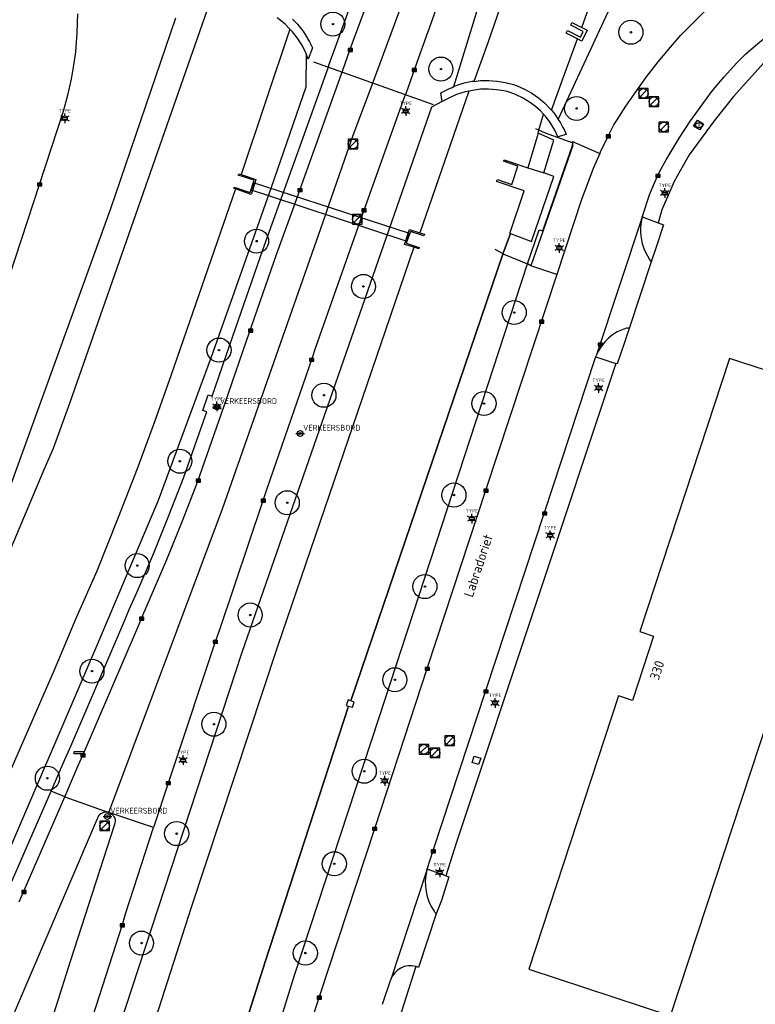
# Model space of a CAD drawing. Header units: metres. Extents: x 102000 to 105000, y 414600 to 420766.
# Tile 203 of 206: x 103187 to 103264, y 420395 to 420497. Entities that reach past the tile are written whole.
import ezdxf
from ezdxf.enums import TextEntityAlignment as Align

# ---------------------------------------------------------------- set-up
doc = ezdxf.new("R2010")
doc.units = ezdxf.units.M
doc.layers.get('0').update_dxf_attribs({"color": 8})
doc.styles.add('MtXpl_NLCS-ISO', font='NLCS-ISO.ttf')
doc.styles.add('NLCS-ISO', font='NLCS-ISO.ttf')

msp = doc.modelspace()

# ---------------------------------------------------------------- hatches: boundary and pattern name
at = {"ltscale": 0.1}
h = msp.add_hatch(color=256, dxfattribs=at)
edge = h.paths.add_edge_path()
edge.add_arc((103219.9, 420496.61), 0.075, 0, 360)
h = msp.add_hatch(color=256, dxfattribs=at)
edge = h.paths.add_edge_path()
edge.add_arc((103250.86, 420495.76), 0.075, 0, 360)
h = msp.add_hatch(color=256, dxfattribs=at)
edge = h.paths.add_edge_path()
edge.add_arc((103231.12, 420491.94), 0.075, 0, 360)
h = msp.add_hatch(color=256, dxfattribs=at)
edge = h.paths.add_edge_path()
edge.add_arc((103245.22, 420487.85), 0.075, 0, 360)
h = msp.add_hatch(color=256, dxfattribs=at)
edge = h.paths.add_edge_path()
edge.add_arc((103211.97, 420474.07), 0.075, 0, 360)
h = msp.add_hatch(color=256, dxfattribs=at)
edge = h.paths.add_edge_path()
edge.add_arc((103223.08, 420469.37), 0.075, 0, 360)
h = msp.add_hatch(color=256, dxfattribs=at)
edge = h.paths.add_edge_path()
edge.add_arc((103238.74, 420466.66), 0.075, 0, 360)
h = msp.add_hatch(color=256, dxfattribs=at)
edge = h.paths.add_edge_path()
edge.add_arc((103208.07, 420462.76), 0.075, 0, 360)
h = msp.add_hatch(color=256, dxfattribs=at)
edge = h.paths.add_edge_path()
edge.add_arc((103218.97, 420458.07), 0.075, 0, 360)
h = msp.add_hatch(color=256, dxfattribs=at)
edge = h.paths.add_edge_path()
edge.add_arc((103235.6, 420457.21), 0.075, 0, 360)
h = msp.add_hatch(color=256, dxfattribs=at)
edge = h.paths.add_edge_path()
edge.add_arc((103204, 420451.22), 0.075, 0, 360)
h = msp.add_hatch(color=256, dxfattribs=at)
edge = h.paths.add_edge_path()
edge.add_arc((103232.48, 420447.71), 0.075, 0, 360)
h = msp.add_hatch(color=256, dxfattribs=at)
edge = h.paths.add_edge_path()
edge.add_arc((103215.16, 420446.91), 0.075, 0, 360)
h = msp.add_hatch(color=256, dxfattribs=at)
edge = h.paths.add_edge_path()
edge.add_arc((103199.57, 420440.38), 0.075, 0, 360)
h = msp.add_hatch(color=256, dxfattribs=at)
edge = h.paths.add_edge_path()
edge.add_arc((103229.46, 420438.2), 0.075, 0, 360)
h = msp.add_hatch(color=256, dxfattribs=at)
edge = h.paths.add_edge_path()
edge.add_arc((103211.31, 420435.25), 0.075, 0, 360)
h = msp.add_hatch(color=256, dxfattribs=at)
edge = h.paths.add_edge_path()
edge.add_arc((103194.87, 420429.42), 0.075, 0, 360)
h = msp.add_hatch(color=256, dxfattribs=at)
edge = h.paths.add_edge_path()
edge.add_arc((103226.34, 420428.53), 0.075, 0, 360)
h = msp.add_hatch(color=256, dxfattribs=at)
edge = h.paths.add_edge_path()
edge.add_arc((103207.54, 420423.91), 0.075, 0, 360)
h = msp.add_hatch(color=256, dxfattribs=at)
edge = h.paths.add_edge_path()
edge.add_arc((103190.24, 420418.3), 0.075, 0, 360)
h = msp.add_hatch(color=256, dxfattribs=at)
edge = h.paths.add_edge_path()
edge.add_arc((103223.16, 420419.03), 0.075, 0, 360)
h = msp.add_hatch(color=256, dxfattribs=at)
edge = h.paths.add_edge_path()
edge.add_arc((103203.67, 420412.55), 0.075, 0, 360)
h = msp.add_hatch(color=256, dxfattribs=at)
edge = h.paths.add_edge_path()
edge.add_arc((103220.05, 420409.42), 0.075, 0, 360)
h = msp.add_hatch(color=256, dxfattribs=at)
edge = h.paths.add_edge_path()
edge.add_arc((103200.02, 420401.18), 0.075, 0, 360)
h = msp.add_hatch(color=256, dxfattribs=at)
edge = h.paths.add_edge_path()
edge.add_arc((103217.04, 420400.15), 0.075, 0, 360)

# ---------------------------------------------------------------- linework, layer by layer
for p, q in [((103224.12, 420490.7), (103239.97, 420533.26)), ((103232.48, 420490.13), (103237.81, 420507.66)), ((103233.63, 420506.47), (103228.78, 420493.11)), ((103238.96, 420503.23), (103235.99, 420494.67)), ((103243.31, 420486.72), (103249.57, 420500.17)), ((103192.57, 420457.25), (103207.07, 420498.71)), ((103220.27, 420494.53), (103221.74, 420498.54)), ((103221.71, 420494.01), (103223.17, 420498.03)), ((103245.76, 420496.27), (103246.68, 420498.77)), ((103257.35, 420496.79), (103258.72, 420498.11)), ((103193.33, 420495.7), (103193.39, 420497.67)), ((103196.82, 420477.47), (103203.57, 420497.27)), ((103214.55, 420496.93), (103214.1, 420497.27)), ((103214.95, 420496.59), (103214.55, 420496.93)), ((103215.69, 420497.13), (103216.21, 420496.59)), ((103215.44, 420496.1), (103210.37, 420481.01)), ((103215.44, 420496.1), (103214.95, 420496.59)), ((103215.71, 420495.82), (103215.44, 420496.1)), ((103216.23, 420495.15), (103215.71, 420495.82)), ((103216.21, 420496.59), (103216.77, 420495.9)), ((103216.77, 420495.9), (103217.02, 420495.53)), ((103244.15, 420495.67), (103244.29, 420495.94)), ((103244.29, 420495.94), (103245.62, 420495.25)), ((103244.61, 420496.5), (103244.74, 420496.77)), ((103245.92, 420495.85), (103244.61, 420496.5)), ((103244.74, 420496.77), (103245.76, 420496.27)), ((103245.62, 420495.25), (103245.92, 420495.85)), ((103245.76, 420496.27), (103246.32, 420495.99)), ((103246.32, 420495.99), (103245.76, 420494.84)), ((103256.03, 420495.41), (103257.35, 420496.79)), ((103193.2, 420493.74), (103193.33, 420495.7)), ((103216.46, 420494.78), (103216.23, 420495.15)), ((103216.73, 420494.34), (103216.46, 420494.78)), ((103217.02, 420495.53), (103217.48, 420494.77)), ((103243.78, 420490.93), (103245.31, 420495.07)), ((103245.31, 420495.07), (103244.15, 420495.67)), ((103245.76, 420494.84), (103245.31, 420495.07)), ((103254.97, 420494.2), (103256.03, 420495.41)), ((103263.79, 420494.4), (103264.81, 420495.21)), ((103217.03, 420493.76), (103216.73, 420494.34)), ((103217.11, 420493.56), (103217.03, 420493.76)), ((103217.8, 420494.15), (103217.35, 420492.98)), ((103217.48, 420494.77), (103217.8, 420494.15)), ((103219.49, 420492.35), (103220.27, 420494.53)), ((103220.93, 420491.84), (103221.71, 420494.01)), ((103221.48, 420493.76), (103221.93, 420494.06)), ((103221.93, 420493.76), (103221.48, 420494.06)), ((103221.93, 420494.06), (103221.48, 420494.06)), ((103221.48, 420494.06), (103221.48, 420493.76)), ((103221.48, 420493.76), (103221.93, 420493.76)), ((103221.93, 420493.76), (103221.93, 420494.06)), ((103235.99, 420494.67), (103234.54, 420490.66)), ((103253.69, 420492.68), (103254.97, 420494.2)), ((103262.81, 420493.53), (103263.79, 420494.4)), ((103193.03, 420492.55), (103193.2, 420493.74)), ((103217.11, 420493.56), (103217.1, 420490.07)), ((103217.35, 420492.98), (103217.11, 420493.56)), ((103228.78, 420493.11), (103228.38, 420491.94)), ((103261.88, 420492.6), (103262.81, 420493.53)), ((103192.74, 420490.88), (103193.03, 420492.55)), ((103212.62, 420473.18), (103219.36, 420491.96)), ((103217.9, 420492.69), (103230.33, 420488.26)), ((103219.36, 420491.96), (103219.49, 420492.35)), ((103220.8, 420491.44), (103220.93, 420491.84)), ((103228.38, 420491.94), (103227.5, 420489.49)), ((103228.15, 420491.69), (103228.6, 420491.99)), ((103228.6, 420491.69), (103228.15, 420491.99)), ((103228.6, 420491.99), (103228.15, 420491.99)), ((103228.15, 420491.99), (103228.15, 420491.69)), ((103228.6, 420491.69), (103228.6, 420491.99)), ((103252.47, 420491.13), (103253.69, 420492.68)), ((103260.54, 420491.12), (103261.88, 420492.6)), ((103264.71, 420492.62), (103261.51, 420489.1)), ((103192.36, 420489.22), (103192.74, 420490.88)), ((103216.49, 420479.47), (103220.8, 420491.44)), ((103223.98, 420490.3), (103224.12, 420490.7)), ((103228.15, 420491.69), (103228.6, 420491.69)), ((103234.54, 420490.66), (103235.23, 420490.74)), ((103235.23, 420490.74), (103236.09, 420490.76)), ((103236.09, 420490.76), (103236.96, 420490.7)), ((103236.96, 420490.7), (103237.81, 420490.56)), ((103242.61, 420487.66), (103243.78, 420490.93)), ((103251.29, 420489.47), (103252.47, 420491.13)), ((103259.25, 420489.57), (103260.54, 420491.12)), ((103217.1, 420490.07), (103213.47, 420479.54)), ((103222.02, 420485.06), (103223.98, 420490.3)), ((103231.13, 420489.47), (103231.89, 420489.87)), ((103231.89, 420489.87), (103232.3, 420490.04)), ((103232.3, 420490.04), (103232.48, 420490.13)), ((103232.69, 420490.2), (103232.48, 420490.13)), ((103233.52, 420490.46), (103232.69, 420490.2)), ((103234.37, 420490.64), (103233.52, 420490.46)), ((103234.39, 420489.73), (103234.03, 420489.66)), ((103234.54, 420490.66), (103234.37, 420490.64)), ((103235.23, 420489.84), (103234.39, 420489.73)), ((103236.07, 420489.86), (103235.23, 420489.84)), ((103236.9, 420489.8), (103236.07, 420489.86)), ((103237.65, 420489.68), (103236.9, 420489.8)), ((103238.01, 420489.6), (103237.65, 420489.68)), ((103237.81, 420490.56), (103238.65, 420490.34)), ((103238.65, 420490.34), (103239.04, 420490.21)), ((103239.04, 420490.21), (103239.82, 420489.85)), ((103239.82, 420489.85), (103240.56, 420489.43)), ((103252.67, 420489.91), (103251.67, 420489.91)), ((103251.67, 420489.91), (103251.67, 420488.91)), ((103251.82, 420489.06), (103252.52, 420489.77)), ((103252.67, 420488.91), (103252.67, 420489.91)), ((103191.9, 420487.58), (103192.36, 420489.22)), ((103227.35, 420489.09), (103223.55, 420478.55)), ((103227.5, 420489.49), (103227.35, 420489.09)), ((103234.03, 420489.66), (103228.95, 420474.92)), ((103231.26, 420488.56), (103231.13, 420489.47)), ((103232, 420488.96), (103231.26, 420488.56)), ((103232.74, 420489.29), (103232, 420488.96)), ((103233.63, 420489.57), (103232.74, 420489.29)), ((103234.03, 420489.66), (103233.63, 420489.57)), ((103238.33, 420489.5), (103238.01, 420489.6)), ((103238.88, 420489.3), (103238.33, 420489.5)), ((103239.6, 420488.97), (103238.88, 420489.3)), ((103240.34, 420488.52), (103239.6, 420488.97)), ((103240.56, 420489.43), (103241.26, 420488.95)), ((103241.26, 420488.95), (103241.91, 420488.39)), ((103250.32, 420488.1), (103251.29, 420489.47)), ((103251.67, 420488.91), (103252.67, 420488.91)), ((103253.75, 420489.06), (103252.75, 420489.06)), ((103252.75, 420489.06), (103252.75, 420488.06)), ((103252.89, 420488.21), (103253.6, 420488.91)), ((103253.75, 420488.06), (103253.75, 420489.06)), ((103258.32, 420488.34), (103259.25, 420489.57)), ((103261.51, 420489.1), (103259.51, 420486.55)), ((103230.15, 420488), (103210.43, 420431.35)), ((103227.24, 420487.69), (103227.71, 420487.69)), ((103231.26, 420488.56), (103230.15, 420488)), ((103240.96, 420488.06), (103240.34, 420488.52)), ((103241.48, 420487.59), (103240.96, 420488.06)), ((103241.91, 420488.39), (103242.51, 420487.78)), ((103242.51, 420487.78), (103242.61, 420487.66)), ((103242.61, 420487.66), (103242.84, 420487.38)), ((103249.42, 420486.67), (103250.32, 420488.1)), ((103252.75, 420488.06), (103253.75, 420488.06)), ((103257.07, 420486.58), (103258.32, 420488.34)), ((103183.37, 420461.53), (103191.9, 420487.58)), ((103191.82, 420486.92), (103192.29, 420486.92)), ((103191.82, 420486.72), (103192.29, 420486.72)), ((103227.24, 420487.49), (103227.71, 420487.49)), ((103241.31, 420485.58), (103241.79, 420487.25)), ((103241.31, 420485.58), (103241.79, 420487.25)), ((103241.79, 420487.25), (103241.48, 420487.59)), ((103241.98, 420487.05), (103241.79, 420487.25)), ((103242.47, 420486.4), (103241.98, 420487.05)), ((103242.84, 420487.38), (103243.03, 420487.14)), ((103243.03, 420487.14), (103243.31, 420486.72)), ((103243.31, 420486.72), (103243.54, 420486.37)), ((103249.1, 420486.14), (103249.42, 420486.67)), ((103257.38, 420486.01), (103257.78, 420486.65)), ((103257.78, 420486.65), (103258.41, 420486.27)), ((103241.31, 420485.58), (103240.99, 420485.72)), ((103241.23, 420485.27), (103241.31, 420485.58)), ((103241.23, 420485.27), (103241.31, 420485.58)), ((103241.99, 420485.28), (103241.31, 420485.58)), ((103242.54, 420486.3), (103242.47, 420486.4)), ((103242.95, 420485.61), (103242.54, 420486.3)), ((103243.27, 420484.92), (103242.95, 420485.61)), ((103243.54, 420486.37), (103243.8, 420485.89)), ((103243.8, 420485.89), (103243.92, 420485.65)), ((103243.92, 420485.65), (103244.15, 420485.15)), ((103248.53, 420485.05), (103249.1, 420486.14)), ((103254.78, 420486.44), (103253.78, 420486.44)), ((103253.78, 420486.44), (103253.78, 420485.44)), ((103253.93, 420485.59), (103254.63, 420486.29)), ((103254.78, 420485.44), (103254.78, 420486.44)), ((103255.88, 420484.77), (103257.07, 420486.58)), ((103259.51, 420486.55), (103256.9, 420483.03)), ((103258.03, 420485.64), (103257.38, 420486.01)), ((103258.41, 420486.27), (103258.03, 420485.64)), ((103219.45, 420477.7), (103222.02, 420485.06)), ((103222.48, 420484.66), (103221.48, 420484.66)), ((103221.48, 420484.66), (103221.48, 420483.66)), ((103222.48, 420483.66), (103222.48, 420484.66)), ((103241.23, 420485.27), (103240.17, 420481.7)), ((103242.85, 420484.55), (103241.23, 420485.27)), ((103242.85, 420484.55), (103241.23, 420485.27)), ((103241.82, 420481.15), (103242.85, 420484.55)), ((103241.82, 420481.15), (103242.85, 420484.55)), ((103244.48, 420484.39), (103241.99, 420485.28)), ((103244.15, 420485.15), (103243.27, 420484.92)), ((103247.7, 420483.35), (103248.53, 420485.05)), ((103248.3, 420484.8), (103248.75, 420485.1)), ((103248.75, 420484.8), (103248.3, 420485.1)), ((103248.75, 420485.1), (103248.3, 420485.1)), ((103248.3, 420485.1), (103248.3, 420484.8)), ((103248.3, 420484.8), (103248.75, 420484.8)), ((103248.75, 420484.8), (103248.75, 420485.1)), ((103253.78, 420485.44), (103254.78, 420485.44)), ((103254.51, 420482.5), (103255.88, 420484.77)), ((103221.48, 420483.66), (103222.48, 420483.66)), ((103221.63, 420483.81), (103222.34, 420484.51)), ((103244.83, 420483.99), (103240.45, 420471.5)), ((103241.7, 420475.15), (103244.78, 420484.02)), ((103244.8, 420484.27), (103244.48, 420484.39)), ((103244.79, 420484.13), (103244.75, 420484.03)), ((103244.75, 420484.03), (103244.78, 420484.02)), ((103244.78, 420484.02), (103244.86, 420484.25)), ((103244.78, 420484.02), (103244.83, 420483.99)), ((103244.8, 420484.27), (103244.79, 420484.13)), ((103244.8, 420484.27), (103244.8, 420484.41)), ((103244.8, 420484.41), (103247.63, 420483.18)), ((103244.86, 420484.25), (103244.8, 420484.27)), ((103237.61, 420482.37), (103237.7, 420482.52)), ((103237.7, 420482.52), (103240.17, 420481.7)), ((103247.63, 420483.18), (103246.95, 420481.62)), ((103247.63, 420483.18), (103247.7, 420483.35)), ((103256.9, 420483.03), (103255.34, 420480.26)), ((103239.12, 420481.85), (103237.61, 420482.37)), ((103238.49, 420479.95), (103239.12, 420481.85)), ((103240.17, 420481.7), (103241.82, 420481.15)), ((103246.95, 420481.62), (103246.27, 420479.86)), ((103253.87, 420481.33), (103254.51, 420482.5)), ((103210.07, 420480.91), (103210.13, 420481.07)), ((103211.73, 420480.39), (103210.07, 420480.91)), ((103210.13, 420481.07), (103210.37, 420481.01)), ((103210.37, 420481.01), (103211.91, 420480.48)), ((103211.91, 420480.48), (103211.79, 420480.09)), ((103236.91, 420480.26), (103237, 420480.47)), ((103237, 420480.47), (103238.49, 420479.95)), ((103240.55, 420474.05), (103242.85, 420480.8)), ((103242.85, 420480.8), (103241.82, 420481.15)), ((103253.3, 420480.12), (103253.87, 420481.33)), ((103253.46, 420480.7), (103253.91, 420481)), ((103253.91, 420480.7), (103253.46, 420481)), ((103253.91, 420481), (103253.46, 420481)), ((103253.46, 420481), (103253.46, 420480.7)), ((103253.46, 420480.7), (103253.91, 420480.7)), ((103253.91, 420480.7), (103253.91, 420481)), ((103189.21, 420479.8), (103189.66, 420480.1)), ((103189.66, 420479.8), (103189.21, 420480.1)), ((103189.66, 420480.1), (103189.21, 420480.1)), ((103189.21, 420480.1), (103189.21, 420479.8)), ((103189.21, 420479.8), (103189.66, 420479.8)), ((103189.66, 420479.8), (103189.66, 420480.1)), ((103209.79, 420479.49), (103203.11, 420460.19)), ((103213.47, 420479.54), (103207.26, 420462.04)), ((103209.6, 420479.56), (103209.66, 420479.68)), ((103209.79, 420479.49), (103209.6, 420479.56)), ((103209.66, 420479.68), (103211.32, 420479.14)), ((103211.42, 420478.93), (103209.79, 420479.49)), ((103211.32, 420479.14), (103211.73, 420480.39)), ((103211.64, 420480.14), (103211.41, 420479.41)), ((103211.79, 420480.09), (103211.42, 420478.93)), ((103227.87, 420474.85), (103211.64, 420480.14)), ((103215.94, 420477.92), (103216.49, 420479.47)), ((103216.26, 420479.22), (103216.71, 420479.52)), ((103216.71, 420479.22), (103216.26, 420479.52)), ((103216.71, 420479.52), (103216.26, 420479.52)), ((103216.26, 420479.52), (103216.26, 420479.22)), ((103216.71, 420479.22), (103216.71, 420479.52)), ((103239.79, 420479.28), (103236.91, 420480.26)), ((103246.27, 420479.86), (103245.74, 420478.38)), ((103252.81, 420478.88), (103253.3, 420480.12)), ((103255.34, 420480.26), (103254.09, 420477.34)), ((103211.41, 420479.41), (103213.21, 420478.82)), ((103213.21, 420478.82), (103227.6, 420474.08)), ((103216.26, 420479.22), (103216.71, 420479.22)), ((103223.55, 420478.55), (103218.08, 420463.02)), ((103238.28, 420474.87), (103239.79, 420479.28)), ((103252.06, 420476.67), (103252.81, 420478.88)), ((103254.14, 420479.17), (103254.61, 420479.17)), ((103254.14, 420479.17), (103254.61, 420479.17)), ((103254.14, 420478.97), (103254.61, 420478.97)), ((103254.14, 420478.97), (103254.61, 420478.97)), ((103185.91, 420447.31), (103196.82, 420477.47)), ((103214.05, 420472.68), (103215.94, 420477.92)), ((103219.12, 420476.77), (103219.45, 420477.7)), ((103222.92, 420477.12), (103223.37, 420477.42)), ((103223.37, 420477.12), (103222.92, 420477.42)), ((103223.37, 420477.42), (103222.92, 420477.42)), ((103222.92, 420477.42), (103222.92, 420477.12)), ((103223.37, 420477.12), (103223.37, 420477.42)), ((103245.74, 420478.38), (103243.17, 420470.6)), ((103208.44, 420446.26), (103219.12, 420476.77)), ((103222.93, 420476.85), (103221.93, 420476.85)), ((103221.93, 420476.85), (103221.93, 420475.85)), ((103222.07, 420476), (103222.78, 420476.71)), ((103222.92, 420477.12), (103223.37, 420477.12)), ((103222.93, 420475.85), (103222.93, 420476.85)), ((103252.06, 420476.67), (103247.26, 420462.18)), ((103252.03, 420476.58), (103252.06, 420476.67)), ((103252.03, 420476.58), (103253.69, 420475.96)), ((103254.09, 420477.34), (103253.69, 420475.96)), ((103221.93, 420475.85), (103222.93, 420475.85)), ((103254.25, 420475.75), (103253.45, 420473.33)), ((103253.69, 420475.96), (103254.25, 420475.75)), ((103227.48, 420474.12), (103227.73, 420474.9)), ((103227.95, 420475.09), (103227.53, 420473.86)), ((103227.6, 420474.08), (103227.87, 420474.85)), ((103227.73, 420474.9), (103227.85, 420475.27)), ((103227.85, 420475.27), (103228.95, 420474.92)), ((103229.36, 420474.63), (103227.95, 420475.09)), ((103228.95, 420474.92), (103229.41, 420474.78)), ((103229.41, 420474.78), (103229.36, 420474.63)), ((103237.58, 420472.84), (103238.34, 420474.85)), ((103238.34, 420474.85), (103237.58, 420472.84)), ((103238.34, 420474.85), (103238.28, 420474.87)), ((103238.34, 420474.85), (103240.55, 420474.05)), ((103240.13, 420471.71), (103241.33, 420475.25)), ((103241.33, 420475.25), (103241.7, 420475.15)), ((103228.32, 420473.43), (103214.14, 420431.98)), ((103227.35, 420473.74), (103227.48, 420474.12)), ((103228.32, 420473.43), (103227.35, 420473.74)), ((103227.53, 420473.86), (103228.88, 420473.42)), ((103228.84, 420473.26), (103228.32, 420473.43)), ((103228.88, 420473.42), (103228.84, 420473.26)), ((103243.19, 420473.47), (103243.65, 420473.47)), ((103253.45, 420473.33), (103252.98, 420471.93)), ((103209.5, 420464.22), (103212.62, 420473.18)), ((103210.94, 420463.73), (103214.05, 420472.68)), ((103221.76, 420426.34), (103237.54, 420472.71)), ((103237.54, 420472.71), (103221.76, 420426.34)), ((103236.74, 420473.24), (103237.56, 420472.79)), ((103237.54, 420472.71), (103237.56, 420472.79)), ((103237.56, 420472.79), (103237.54, 420472.71)), ((103237.56, 420472.79), (103237.58, 420472.84)), ((103237.58, 420472.84), (103237.56, 420472.79)), ((103237.56, 420472.79), (103237.67, 420472.73)), ((103237.67, 420472.73), (103240.13, 420471.71)), ((103243.19, 420473.27), (103243.65, 420473.27)), ((103224.72, 420424.6), (103240.13, 420471.71)), ((103240.45, 420471.5), (103240.13, 420471.71)), ((103243.17, 420470.6), (103240.45, 420471.5)), ((103252.98, 420471.93), (103250.72, 420465.11)), ((103243.17, 420470.6), (103235.8, 420448.27)), ((103241.36, 420465.56), (103241.81, 420465.86)), ((103241.81, 420465.56), (103241.36, 420465.86)), ((103241.81, 420465.86), (103241.36, 420465.86)), ((103241.36, 420465.86), (103241.36, 420465.56)), ((103241.36, 420465.56), (103241.81, 420465.56)), ((103241.81, 420465.56), (103241.81, 420465.86)), ((103207.35, 420457.97), (103209.5, 420464.22)), ((103211.12, 420464.62), (103211.57, 420464.92)), ((103211.57, 420464.62), (103211.12, 420464.92)), ((103211.57, 420464.92), (103211.12, 420464.92)), ((103211.12, 420464.92), (103211.12, 420464.62)), ((103211.12, 420464.62), (103211.57, 420464.62)), ((103211.57, 420464.62), (103211.57, 420464.92)), ((103250.72, 420465.11), (103250.18, 420463.55)), ((103250.48, 420465.05), (103250.6, 420465.08)), ((103250.6, 420465.08), (103250.72, 420465.11)), ((103208.32, 420456.16), (103210.94, 420463.73)), ((103247.45, 420463.2), (103247.9, 420463.49)), ((103247.9, 420463.2), (103247.45, 420463.49)), ((103247.9, 420463.49), (103247.45, 420463.49)), ((103247.45, 420463.49), (103247.45, 420463.2)), ((103247.45, 420463.2), (103247.9, 420463.2)), ((103247.9, 420463.2), (103247.9, 420463.49)), ((103250.18, 420463.55), (103249.45, 420461.32)), ((103218.08, 420463.02), (103217.7, 420461.85)), ((103247.22, 420462.05), (103247.26, 420462.18)), ((103207.26, 420462.04), (103201.74, 420447.15)), ((103217.7, 420461.85), (103213.04, 420448.36)), ((103217.48, 420461.6), (103217.93, 420461.9)), ((103217.93, 420461.6), (103217.48, 420461.9)), ((103217.93, 420461.9), (103217.48, 420461.9)), ((103217.48, 420461.9), (103217.48, 420461.6)), ((103217.48, 420461.6), (103217.93, 420461.6)), ((103217.93, 420461.6), (103217.93, 420461.9)), ((103249.28, 420461.38), (103232.75, 420411.65)), ((103241.89, 420445.89), (103247.16, 420461.9)), ((103247.16, 420461.9), (103247.22, 420462.05)), ((103247.22, 420462.05), (103249.28, 420461.38)), ((103249.45, 420461.32), (103249.28, 420461.38)), ((103261.12, 420461.9), (103251.78, 420433.53)), ((103275.84, 420457.08), (103261.12, 420461.9)), ((103203.11, 420460.19), (103201.36, 420455.3)), ((103206.38, 420456.49), (103206.93, 420458.1)), ((103206.93, 420458.1), (103207.35, 420457.97)), ((103247.28, 420458.93), (103247.74, 420458.93)), ((103247.28, 420458.93), (103247.74, 420458.93)), ((103247.28, 420458.73), (103247.74, 420458.73)), ((103247.28, 420458.73), (103247.74, 420458.73)), ((103190.88, 420452.59), (103192.57, 420457.25)), ((103207.63, 420457.01), (103208.09, 420457.01)), ((103254.98, 420393.64), (103275.84, 420457.08)), ((103204.41, 420449.58), (103206.65, 420455.97)), ((103205.84, 420449.06), (103208.32, 420456.16)), ((103206.79, 420456.36), (103206.38, 420456.49)), ((103206.65, 420455.97), (103206.79, 420456.36)), ((103207.4, 420456.87), (103208.3, 420456.87)), ((103207.63, 420456.81), (103208.09, 420456.81)), ((103201.36, 420455.3), (103199.57, 420450.43)), ((103216.06, 420454.1), (103216.96, 420454.1)), ((103189.8, 420450.11), (103190.88, 420452.59)), ((103184.15, 420436.72), (103189.8, 420450.11)), ((103199.57, 420450.43), (103197.61, 420445.39)), ((103202.87, 420445.59), (103204.41, 420449.58)), ((103204.29, 420445.03), (103205.84, 420449.06)), ((103205.69, 420449.06), (103206.14, 420449.36)), ((103206.14, 420449.06), (103205.69, 420449.36)), ((103206.14, 420449.36), (103205.69, 420449.36)), ((103205.69, 420449.36), (103205.69, 420449.06)), ((103205.69, 420449.06), (103206.14, 420449.06)), ((103206.14, 420449.06), (103206.14, 420449.36)), ((103213.04, 420448.36), (103212.67, 420447.22)), ((103235.8, 420448.27), (103229.71, 420429.76)), ((103235.58, 420448.02), (103236.03, 420448.32)), ((103236.03, 420448.02), (103235.58, 420448.32)), ((103236.03, 420448.32), (103235.58, 420448.32)), ((103235.58, 420448.32), (103235.58, 420448.02)), ((103235.58, 420448.02), (103236.03, 420448.02)), ((103236.03, 420448.02), (103236.03, 420448.32)), ((103201.74, 420447.15), (103195.37, 420432.09)), ((103212.67, 420447.22), (103208.11, 420433.72)), ((103212.44, 420446.97), (103212.89, 420447.27)), ((103212.89, 420446.97), (103212.44, 420447.27)), ((103212.89, 420447.27), (103212.44, 420447.27)), ((103212.44, 420447.27), (103212.44, 420446.97)), ((103212.44, 420446.97), (103212.89, 420446.97)), ((103212.89, 420446.97), (103212.89, 420447.27)), ((103196.61, 420414.75), (103208.44, 420446.26)), ((103235.8, 420427.41), (103241.89, 420445.89)), ((103241.67, 420445.64), (103242.12, 420445.94)), ((103242.12, 420445.64), (103241.67, 420445.94)), ((103242.12, 420445.94), (103241.67, 420445.94)), ((103241.67, 420445.94), (103241.67, 420445.64)), ((103242.12, 420445.64), (103242.12, 420445.94)), ((103197.61, 420445.39), (103195.37, 420439.81)), ((103201.26, 420441.62), (103202.87, 420445.59)), ((103202.66, 420441.03), (103204.29, 420445.03)), ((103234.11, 420445.36), (103234.58, 420445.36)), ((103234.11, 420445.16), (103234.58, 420445.16)), ((103241.67, 420445.64), (103242.12, 420445.64)), ((103242.24, 420443.64), (103242.71, 420443.64)), ((103242.24, 420443.64), (103242.71, 420443.64)), ((103242.24, 420443.44), (103242.71, 420443.44)), ((103242.24, 420443.44), (103242.71, 420443.44)), ((103199.57, 420437.67), (103201.26, 420441.62)), ((103200.96, 420437.06), (103202.66, 420441.03)), ((103195.37, 420439.81), (103193.21, 420434.89)), ((103198.75, 420435.82), (103199.57, 420437.67)), ((103200.15, 420435.22), (103200.96, 420437.06)), ((103198.19, 420434.48), (103198.75, 420435.82)), ((103193.21, 420434.89), (103190.93, 420429.52)), ((103192.56, 420421.38), (103198.19, 420434.48)), ((103199.59, 420433.89), (103200.15, 420435.22)), ((103199.82, 420434.71), (103200.27, 420435.01)), ((103200.27, 420434.71), (103199.82, 420435.01)), ((103200.27, 420435.01), (103199.82, 420435.01)), ((103199.82, 420435.01), (103199.82, 420434.71)), ((103199.82, 420434.71), (103200.27, 420434.71)), ((103200.27, 420434.71), (103200.27, 420435.01)), ((103193.95, 420420.77), (103199.59, 420433.89)), ((103208.11, 420433.72), (103207.7, 420432.57)), ((103251.78, 420433.53), (103253.22, 420433.05)), ((103207.7, 420432.57), (103203.22, 420419.03)), ((103207.48, 420432.32), (103207.93, 420432.62)), ((103207.93, 420432.32), (103207.48, 420432.62)), ((103207.93, 420432.62), (103207.48, 420432.62)), ((103207.48, 420432.62), (103207.48, 420432.32)), ((103207.93, 420432.32), (103207.93, 420432.62)), ((103253.22, 420433.05), (103251.02, 420426.37)), ((103195.37, 420432.09), (103179.93, 420396.11)), ((103214.14, 420431.98), (103205.15, 420404.77)), ((103207.48, 420432.32), (103207.93, 420432.32)), ((103210.43, 420431.35), (103193.52, 420379.75)), ((103190.93, 420429.52), (103182.67, 420410.61)), ((103229.71, 420429.76), (103224.25, 420413.15)), ((103229.48, 420429.51), (103229.93, 420429.81)), ((103229.93, 420429.51), (103229.48, 420429.81)), ((103229.93, 420429.81), (103229.48, 420429.81)), ((103229.48, 420429.81), (103229.48, 420429.51)), ((103229.48, 420429.51), (103229.93, 420429.51)), ((103229.93, 420429.51), (103229.93, 420429.81)), ((103230.33, 420410.8), (103235.8, 420427.41)), ((103235.57, 420427.16), (103236.02, 420427.46)), ((103236.02, 420427.16), (103235.57, 420427.46)), ((103236.02, 420427.46), (103235.57, 420427.46)), ((103235.57, 420427.46), (103235.57, 420427.16)), ((103236.02, 420427.16), (103236.02, 420427.46)), ((103221.5, 420426.43), (103221.27, 420425.87)), ((103221.76, 420426.34), (103221.5, 420426.43)), ((103222.1, 420426.2), (103221.76, 420426.34)), ((103235.57, 420427.16), (103236.02, 420427.16)), ((103249.58, 420426.85), (103240.25, 420398.48)), ((103251.02, 420426.37), (103249.58, 420426.85)), ((103212.86, 420399.25), (103221.54, 420425.78)), ((103221.54, 420425.78), (103212.86, 420399.25)), ((103221.27, 420425.87), (103221.54, 420425.78)), ((103221.54, 420425.78), (103221.93, 420425.67)), ((103221.93, 420425.67), (103222.1, 420426.2)), ((103236.52, 420426.23), (103236.98, 420426.23)), ((103236.52, 420426.23), (103236.98, 420426.23)), ((103236.52, 420426.03), (103236.98, 420426.03)), ((103236.52, 420426.03), (103236.98, 420426.03)), ((103215.93, 420397.85), (103224.72, 420424.6)), ((103232.54, 420422.7), (103231.54, 420422.7)), ((103231.54, 420422.7), (103231.54, 420421.7)), ((103231.69, 420421.85), (103232.4, 420422.56)), ((103232.54, 420421.7), (103232.54, 420422.7)), ((103192.05, 420420.24), (103192.56, 420421.38)), ((103229.87, 420421.81), (103228.87, 420421.81)), ((103228.87, 420421.81), (103228.87, 420420.81)), ((103229.02, 420420.96), (103229.72, 420421.66)), ((103229.87, 420420.81), (103229.87, 420421.81)), ((103231, 420421.44), (103230, 420421.44)), ((103230, 420421.44), (103230, 420420.44)), ((103230.14, 420420.59), (103230.85, 420421.3)), ((103231, 420420.44), (103231, 420421.44)), ((103231.54, 420421.7), (103232.54, 420421.7)), ((103190.63, 420416.95), (103192.05, 420420.24)), ((103193.01, 420421.07), (103194.01, 420421.07)), ((103193.01, 420420.82), (103193.01, 420421.07)), ((103194.01, 420420.82), (103193.01, 420420.82)), ((103193.45, 420419.63), (103193.95, 420420.77)), ((103193.73, 420420.52), (103194.18, 420420.82)), ((103194.18, 420420.52), (103193.73, 420420.82)), ((103194.18, 420420.82), (103193.73, 420420.82)), ((103193.73, 420420.82), (103193.73, 420420.52)), ((103193.73, 420420.52), (103194.18, 420420.52)), ((103194.01, 420421.07), (103194.01, 420420.82)), ((103194.18, 420420.52), (103194.18, 420420.82)), ((103204.1, 420420.28), (103204.57, 420420.28)), ((103228.87, 420420.81), (103229.87, 420420.81)), ((103230, 420420.44), (103231, 420420.44)), ((103234.37, 420419.95), (103234.59, 420420.6)), ((103234.59, 420420.6), (103235.26, 420420.4)), ((103235.26, 420420.4), (103235.02, 420419.72)), ((103192.04, 420416.38), (103193.45, 420419.63)), ((103204.1, 420420.08), (103204.57, 420420.08)), ((103235.02, 420419.72), (103234.37, 420419.95)), ((103203.22, 420419.03), (103202.81, 420417.89)), ((103225.06, 420418.13), (103225.53, 420418.13)), ((103202.81, 420417.89), (103201.28, 420413.18)), ((103202.59, 420417.64), (103203.04, 420417.94)), ((103203.04, 420417.64), (103202.59, 420417.94)), ((103203.04, 420417.94), (103202.59, 420417.94)), ((103202.59, 420417.94), (103202.59, 420417.64)), ((103202.59, 420417.64), (103203.04, 420417.64)), ((103203.04, 420417.64), (103203.04, 420417.94)), ((103225.06, 420417.93), (103225.53, 420417.93)), ((103186.39, 420407.18), (103190.63, 420416.95)), ((103187.79, 420406.58), (103192.04, 420416.38)), ((103192.04, 420416.38), (103190.63, 420416.95)), ((103192.04, 420416.38), (103196.61, 420414.75)), ((103195.42, 420414.09), (103185.57, 420391.1)), ((103195.47, 420414.24), (103195.42, 420414.09)), ((103195.55, 420414.38), (103195.47, 420414.24)), ((103195.66, 420414.51), (103195.55, 420414.38)), ((103195.78, 420414.61), (103195.66, 420414.51)), ((103195.92, 420414.69), (103195.78, 420414.61)), ((103196.07, 420414.75), (103195.92, 420414.69)), ((103196.02, 420414.33), (103196.92, 420414.33)), ((103196.22, 420414.78), (103196.07, 420414.75)), ((103196.38, 420414.79), (103196.22, 420414.78)), ((103196.54, 420414.77), (103196.38, 420414.79)), ((103196.61, 420414.74), (103196.54, 420414.77)), ((103196.61, 420414.75), (103196.61, 420414.74)), ((103201.28, 420413.18), (103196.61, 420414.75)), ((103196.61, 420414.74), (103196.7, 420414.72)), ((103196.7, 420414.72), (103196.84, 420414.64)), ((103196.84, 420414.64), (103196.97, 420414.54)), ((103196.97, 420414.54), (103197.08, 420414.42)), ((103197.08, 420414.42), (103197.16, 420414.29)), ((103197.16, 420414.29), (103197.23, 420414.14)), ((103197.23, 420414.14), (103197.27, 420413.99)), ((103197.22, 420413.51), (103192.61, 420399.28)), ((103196.68, 420413.86), (103195.68, 420413.86)), ((103195.68, 420413.86), (103195.68, 420412.86)), ((103195.83, 420413.01), (103196.53, 420413.71)), ((103196.68, 420412.86), (103196.68, 420413.86)), ((103197.26, 420413.67), (103197.22, 420413.51)), ((103197.28, 420413.83), (103197.26, 420413.67)), ((103197.27, 420413.99), (103197.28, 420413.83)), ((103198.39, 420404.33), (103201.28, 420413.18)), ((103224.25, 420413.15), (103218.49, 420395.61)), ((103224.03, 420412.9), (103224.48, 420413.2)), ((103224.48, 420412.9), (103224.03, 420413.2)), ((103224.48, 420413.2), (103224.03, 420413.2)), ((103224.03, 420413.2), (103224.03, 420412.9)), ((103224.48, 420412.9), (103224.48, 420413.2)), ((103195.68, 420412.86), (103196.68, 420412.86)), ((103224.03, 420412.9), (103224.48, 420412.9)), ((103232.75, 420411.65), (103231.62, 420408.18)), ((103229.69, 420408.86), (103230.33, 420410.8)), ((103230.1, 420410.55), (103230.55, 420410.85)), ((103230.55, 420410.55), (103230.1, 420410.85)), ((103230.55, 420410.85), (103230.1, 420410.85)), ((103230.1, 420410.85), (103230.1, 420410.55)), ((103230.1, 420410.55), (103230.55, 420410.55)), ((103230.55, 420410.55), (103230.55, 420410.85)), ((103229.67, 420408.77), (103225.91, 420397.4)), ((103229.67, 420408.77), (103229.69, 420408.86)), ((103231.62, 420408.18), (103229.69, 420408.86)), ((103230.77, 420408.64), (103231.23, 420408.64)), ((103230.77, 420408.64), (103231.23, 420408.64)), ((103230.77, 420408.44), (103231.23, 420408.44)), ((103230.77, 420408.44), (103231.23, 420408.44)), ((103231.96, 420408.06), (103231.17, 420405.62)), ((103231.62, 420408.18), (103231.96, 420408.06)), ((103187.32, 420405.46), (103187.79, 420406.58)), ((103187.57, 420406.33), (103188.02, 420406.63)), ((103188.02, 420406.33), (103187.57, 420406.63)), ((103188.02, 420406.63), (103187.57, 420406.63)), ((103187.57, 420406.63), (103187.57, 420406.33)), ((103187.57, 420406.33), (103188.02, 420406.33)), ((103188.02, 420406.33), (103188.02, 420406.63)), ((103231.17, 420405.62), (103230.63, 420404.21)), ((103205.15, 420404.77), (103196.86, 420379.08)), ((103198.03, 420403.13), (103198.39, 420404.33)), ((103230.63, 420404.21), (103228.81, 420398.66)), ((103193.69, 420389.6), (103198.03, 420403.13)), ((103197.8, 420402.88), (103198.25, 420403.18)), ((103198.25, 420402.88), (103197.8, 420403.18)), ((103198.25, 420403.18), (103197.8, 420403.18)), ((103197.8, 420403.18), (103197.8, 420402.88)), ((103197.8, 420402.88), (103198.25, 420402.88)), ((103198.25, 420402.88), (103198.25, 420403.18)), ((103192.61, 420399.28), (103187.41, 420383)), ((103200.89, 420361.37), (103212.86, 420399.25)), ((103212.86, 420399.25), (103200.89, 420361.37)), ((103228.53, 420398.75), (103226.98, 420393.99)), ((103228.55, 420398.74), (103228.53, 420398.75)), ((103228.56, 420398.74), (103228.55, 420398.74)), ((103228.81, 420398.66), (103228.56, 420398.74)), ((103204.15, 420360.54), (103215.93, 420397.85)), ((103240.25, 420398.48), (103254.98, 420393.64)), ((103225.07, 420394.83), (103225.91, 420397.4)), ((103218.49, 420395.61), (103212.72, 420378.07)), ((103218.26, 420395.36), (103218.71, 420395.66)), ((103218.71, 420395.36), (103218.26, 420395.66)), ((103218.71, 420395.66), (103218.26, 420395.66)), ((103218.26, 420395.66), (103218.26, 420395.36)), ((103218.71, 420395.36), (103218.71, 420395.66)), ((103218.26, 420395.36), (103218.71, 420395.36))]:
    msp.add_line(p, q)
for p, q in [((103227.25, 420487.71), (103227.03, 420487.84)), ((103227.47, 420487.84), (103227.47, 420488.09)), ((103227.69, 420487.71), (103227.91, 420487.84)), ((103191.83, 420486.94), (103191.62, 420487.07)), ((103191.83, 420486.69), (103191.62, 420486.56)), ((103192.05, 420487.07), (103192.05, 420487.32)), ((103192.27, 420486.94), (103192.49, 420487.07)), ((103192.27, 420486.69), (103192.49, 420486.56)), ((103227.25, 420487.46), (103227.03, 420487.33)), ((103227.47, 420487.33), (103227.47, 420487.08)), ((103227.69, 420487.46), (103227.91, 420487.33)), ((103192.05, 420486.56), (103192.05, 420486.31)), ((103254.38, 420479.33), (103254.38, 420479.58)), ((103254.38, 420479.33), (103254.38, 420479.58)), ((103254.16, 420479.2), (103253.94, 420479.33)), ((103254.16, 420479.2), (103253.94, 420479.33)), ((103254.16, 420478.95), (103253.94, 420478.82)), ((103254.16, 420478.95), (103253.94, 420478.82)), ((103254.38, 420478.82), (103254.38, 420478.57)), ((103254.38, 420478.82), (103254.38, 420478.57)), ((103254.6, 420479.2), (103254.81, 420479.33)), ((103254.6, 420479.2), (103254.81, 420479.33)), ((103254.6, 420478.95), (103254.81, 420478.82)), ((103254.6, 420478.95), (103254.81, 420478.82)), ((103243.2, 420473.49), (103242.98, 420473.62)), ((103243.42, 420473.62), (103243.42, 420473.87)), ((103243.64, 420473.49), (103243.86, 420473.62)), ((103243.2, 420473.24), (103242.98, 420473.11)), ((103243.42, 420473.11), (103243.42, 420472.86)), ((103243.64, 420473.24), (103243.86, 420473.11)), ((103247.29, 420458.96), (103247.07, 420459.09)), ((103247.29, 420458.96), (103247.07, 420459.09)), ((103247.51, 420459.09), (103247.51, 420459.34)), ((103247.51, 420459.09), (103247.51, 420459.34)), ((103247.73, 420458.96), (103247.95, 420459.09)), ((103247.73, 420458.96), (103247.95, 420459.09)), ((103247.29, 420458.71), (103247.07, 420458.58)), ((103247.29, 420458.71), (103247.07, 420458.58)), ((103247.51, 420458.58), (103247.51, 420458.33)), ((103247.51, 420458.58), (103247.51, 420458.33)), ((103247.73, 420458.71), (103247.95, 420458.58)), ((103247.73, 420458.71), (103247.95, 420458.58)), ((103207.64, 420457.03), (103207.42, 420457.16)), ((103207.86, 420457.16), (103207.86, 420457.41)), ((103208.08, 420457.03), (103208.3, 420457.16)), ((103207.64, 420456.78), (103207.42, 420456.65)), ((103207.86, 420456.65), (103207.86, 420456.4)), ((103208.08, 420456.78), (103208.3, 420456.65)), ((103234.34, 420445.52), (103234.34, 420445.77)), ((103234.12, 420445.39), (103233.9, 420445.52)), ((103234.12, 420445.14), (103233.9, 420445.01)), ((103234.34, 420445.01), (103234.34, 420444.76)), ((103234.56, 420445.39), (103234.78, 420445.52)), ((103234.56, 420445.14), (103234.78, 420445.01)), ((103242.26, 420443.66), (103242.04, 420443.79)), ((103242.26, 420443.66), (103242.04, 420443.79)), ((103242.48, 420443.79), (103242.48, 420444.04)), ((103242.48, 420443.79), (103242.48, 420444.04)), ((103242.7, 420443.66), (103242.92, 420443.79)), ((103242.7, 420443.66), (103242.92, 420443.79)), ((103242.26, 420443.41), (103242.04, 420443.28)), ((103242.26, 420443.41), (103242.04, 420443.28)), ((103242.48, 420443.28), (103242.48, 420443.03)), ((103242.48, 420443.28), (103242.48, 420443.03)), ((103242.7, 420443.41), (103242.92, 420443.28)), ((103242.7, 420443.41), (103242.92, 420443.28)), ((103236.53, 420426.25), (103236.31, 420426.38)), ((103236.53, 420426.25), (103236.31, 420426.38)), ((103236.75, 420426.38), (103236.75, 420426.63)), ((103236.75, 420426.38), (103236.75, 420426.63)), ((103236.97, 420426.25), (103237.19, 420426.38)), ((103236.97, 420426.25), (103237.19, 420426.38)), ((103236.53, 420426), (103236.31, 420425.87)), ((103236.53, 420426), (103236.31, 420425.87)), ((103236.75, 420425.87), (103236.75, 420425.62)), ((103236.75, 420425.87), (103236.75, 420425.62)), ((103236.97, 420426), (103237.19, 420425.87)), ((103236.97, 420426), (103237.19, 420425.87)), ((103204.11, 420420.31), (103203.9, 420420.44)), ((103204.33, 420420.44), (103204.33, 420420.69)), ((103204.55, 420420.31), (103204.77, 420420.44)), ((103204.11, 420420.06), (103203.9, 420419.93)), ((103204.33, 420419.93), (103204.33, 420419.68)), ((103204.55, 420420.06), (103204.77, 420419.93)), ((103225.07, 420418.16), (103224.85, 420418.28)), ((103225.29, 420418.28), (103225.29, 420418.54)), ((103225.51, 420418.16), (103225.73, 420418.28)), ((103225.07, 420417.9), (103224.85, 420417.78)), ((103225.29, 420417.78), (103225.29, 420417.52)), ((103225.51, 420417.9), (103225.73, 420417.78)), ((103231, 420408.79), (103231, 420409.04)), ((103231, 420408.79), (103231, 420409.04)), ((103230.78, 420408.66), (103230.56, 420408.79)), ((103230.78, 420408.66), (103230.56, 420408.79)), ((103230.78, 420408.41), (103230.56, 420408.28)), ((103230.78, 420408.41), (103230.56, 420408.28)), ((103231, 420408.28), (103231, 420408.03)), ((103231, 420408.28), (103231, 420408.03)), ((103231.22, 420408.66), (103231.44, 420408.79)), ((103231.22, 420408.66), (103231.44, 420408.79)), ((103231.22, 420408.41), (103231.44, 420408.28)), ((103231.22, 420408.41), (103231.44, 420408.28))]:
    msp.add_line(p, q, dxfattribs=at)
for centre, radius in [((103219.9, 420496.61), 1.25), ((103250.86, 420495.76), 1.25), ((103219.9, 420496.61), 0.0225), ((103250.86, 420495.76), 0.0225), ((103231.12, 420491.94), 1.25), ((103231.12, 420491.94), 0.0225), ((103252.17, 420489.41), 0.5), ((103245.22, 420487.85), 1.25), ((103253.25, 420488.56), 0.5), ((103245.22, 420487.85), 0.0225), ((103254.28, 420485.94), 0.5), ((103221.99, 420484.16), 0.5), ((103222.43, 420476.35), 0.5), ((103211.97, 420474.07), 1.25), ((103211.97, 420474.07), 0.0225), ((103223.08, 420469.37), 1.25), ((103223.08, 420469.37), 0.0225), ((103238.74, 420466.66), 1.25), ((103238.74, 420466.66), 0.0225), ((103208.07, 420462.76), 1.25), ((103208.07, 420462.76), 0.0225), ((103218.97, 420458.07), 1.25), ((103218.97, 420458.07), 0.0225), ((103235.6, 420457.21), 1.25), ((103207.85, 420456.87), 0.3), ((103207.85, 420456.87), 0.112), ((103235.6, 420457.21), 0.0225), ((103216.51, 420454.1), 0.3), ((103216.51, 420454.1), 0.112), ((103204, 420451.22), 1.25), ((103204, 420451.22), 0.0225), ((103232.48, 420447.71), 1.25), ((103215.16, 420446.91), 1.25), ((103215.16, 420446.91), 0.0225), ((103232.48, 420447.71), 0.0225), ((103199.57, 420440.38), 1.25), ((103199.57, 420440.38), 0.0225), ((103229.46, 420438.2), 1.25), ((103229.46, 420438.2), 0.0225), ((103211.31, 420435.25), 1.25), ((103211.31, 420435.25), 0.0225), ((103194.87, 420429.42), 1.25), ((103194.87, 420429.42), 0.0225), ((103226.34, 420428.53), 1.25), ((103226.34, 420428.53), 0.0225), ((103207.54, 420423.91), 1.25), ((103207.54, 420423.91), 0.0225), ((103232.04, 420422.2), 0.5), ((103229.37, 420421.31), 0.5), ((103230.5, 420420.94), 0.5), ((103223.16, 420419.03), 1.25), ((103190.24, 420418.3), 1.25), ((103190.24, 420418.3), 0.0225), ((103223.16, 420419.03), 0.0225), ((103196.47, 420414.33), 0.3), ((103196.47, 420414.33), 0.112), ((103196.18, 420413.36), 0.5), ((103203.67, 420412.55), 1.25), ((103203.67, 420412.55), 0.0225), ((103220.05, 420409.42), 1.25), ((103220.05, 420409.42), 0.0225), ((103200.02, 420401.18), 1.25), ((103200.02, 420401.18), 0.0225), ((103217.04, 420400.15), 1.25), ((103217.04, 420400.15), 0.0225)]:
    msp.add_circle(centre, radius)
for centre, radius in [((103219.9, 420496.61), 0.075), ((103250.86, 420495.76), 0.075), ((103231.12, 420491.94), 0.075), ((103227.47, 420487.59), 0.253), ((103245.22, 420487.85), 0.075), ((103192.05, 420486.82), 0.253), ((103254.38, 420479.07), 0.253), ((103254.38, 420479.07), 0.253), ((103211.97, 420474.07), 0.075), ((103243.42, 420473.37), 0.253), ((103223.08, 420469.37), 0.075), ((103238.74, 420466.66), 0.075), ((103208.07, 420462.76), 0.075), ((103247.51, 420458.83), 0.253), ((103247.51, 420458.83), 0.253), ((103218.97, 420458.07), 0.075), ((103207.86, 420456.91), 0.253), ((103235.6, 420457.21), 0.075), ((103204, 420451.22), 0.075), ((103232.48, 420447.71), 0.075), ((103215.16, 420446.91), 0.075), ((103234.34, 420445.26), 0.253), ((103242.48, 420443.54), 0.253), ((103242.48, 420443.54), 0.253), ((103199.57, 420440.38), 0.075), ((103229.46, 420438.2), 0.075), ((103211.31, 420435.25), 0.075), ((103194.87, 420429.42), 0.075), ((103226.34, 420428.53), 0.075), ((103236.75, 420426.13), 0.253), ((103236.75, 420426.13), 0.253), ((103207.54, 420423.91), 0.075), ((103204.33, 420420.18), 0.253), ((103190.24, 420418.3), 0.075), ((103223.16, 420419.03), 0.075), ((103225.29, 420418.03), 0.253), ((103203.67, 420412.55), 0.075), ((103220.05, 420409.42), 0.075), ((103231, 420408.53), 0.253), ((103231, 420408.53), 0.253), ((103200.02, 420401.18), 0.075), ((103217.04, 420400.15), 0.075)]:
    msp.add_circle(centre, radius, dxfattribs=at)
for centre, radius, start, end in [((103257.25, 420475.22), 5.39, 165.3634, 212.7387), ((103257.79, 420475.6), 6.06, 213.0279, 217.347), ((103251.72, 420460.43), 4.79, 104.9671, 158.5316), ((103234.75, 420407.46), 5.25, 165.5554, 214.2919), ((103233.93, 420406.85), 4.22, 213.6822, 218.6048), ((103227.95, 420396.65), 2.18, 74.5702, 159.8294)]:
    msp.add_arc(centre, radius, start, end)
msp.add_ellipse((103257.95, 420486.12), major_axis=(-0.364, 0), ratio=0.685994)

# ---------------------------------------------------------------- texts
for s, height, rotation, style, p in [('BR', 0.2, 360, 'NLCS-ISO', (103257.8, 420486.04)), ('Labradoriet', 1, 71.7643, 'MtXpl_NLCS-ISO', (103234.42, 420437.02)), ('330', 1, 71.677, 'MtXpl_NLCS-ISO', (103253.74, 420428.41))]:
    msp.add_text(s, height=height, rotation=rotation, dxfattribs=dict(style=style)).set_placement(p)
at = {"style": 'NLCS-ISO'}
for p in [(103192.05, 420487.32), (103227.47, 420488.09), (103254.38, 420479.58), (103254.38, 420479.58), (103243.42, 420473.87), (103247.51, 420459.34), (103247.51, 420459.34), (103207.86, 420457.41), (103234.34, 420445.77), (103242.48, 420444.04), (103242.48, 420444.04), (103236.75, 420426.63), (103236.75, 420426.63), (103204.33, 420420.69), (103225.29, 420418.54), (103231, 420409.04), (103231, 420409.04)]:
    msp.add_attdef('TYPE', text='', height=0.36, dxfattribs=at).set_placement(p, align=Align.BOTTOM_CENTER)
for p in [(103208.15, 420457.17), (103216.81, 420454.4), (103196.77, 420414.63)]:
    msp.add_attdef('VERKEERSBORD', p, 'B09', height=0.6, dxfattribs=at)

doc.saveas('drawing.dxf')
